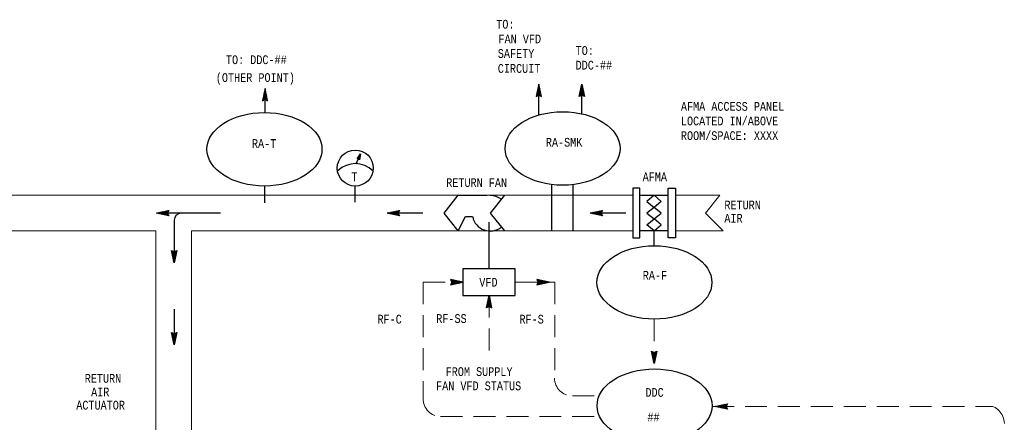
# Model space of a CAD drawing. Header units: inches. Extents: x 3.2 to 32.1, y 0.4 to 18.7.
# Tile 5 of 6: x 10.1 to 21.3, y 14.1 to 18.7. Entities that reach past the tile are written whole.
import ezdxf
from ezdxf.enums import TextEntityAlignment as Align

# ---------------------------------------------------------------- set-up
doc = ezdxf.new("R2010")
doc.units = ezdxf.units.IN
doc.header["$MEASUREMENT"] = 0
doc.linetypes.add('HIDDEN', pattern=[0.375, 0.25, -0.125])
for name, color, linetype, lineweight in [('M-ANNO-SYMB', 6, 'Continuous', 30), ('M-ANNO-TEXT', 2, 'Continuous', 30), ('M-DIAG-GRPH', 6, 'Continuous', 13)]:
    doc.layers.add(name, color=color, linetype=linetype, lineweight=lineweight)
doc.styles.add('CONTROLTXT', font='monotxt.shx')

msp = doc.modelspace()

# ---------------------------------------------------------------- linework, layer by layer
at = {"layer": 'M-ANNO-SYMB', "linetype": 'Continuous'}
for p, q in [((16.039, 17.978), (16.009, 17.838)), ((16.029, 17.931), (16.046, 17.948)), ((16.031, 17.941), (16.052, 17.92)), ((16.032, 17.944), (16.044, 17.956)), ((16.033, 17.949), (16.049, 17.934)), ((16.035, 17.958), (16.042, 17.965)), ((16.035, 17.958), (16.046, 17.947)), ((16.037, 17.967), (16.043, 17.961)), ((16.038, 17.971), (16.04, 17.974)), ((16.069, 17.838), (16.039, 17.978)), ((16.039, 17.976), (16.04, 17.974)), ((16.501, 17.838), (16.531, 17.978)), ((16.539, 17.941), (16.518, 17.92)), ((16.537, 17.949), (16.521, 17.934)), ((16.535, 17.958), (16.524, 17.947)), ((16.541, 17.931), (16.524, 17.948)), ((16.538, 17.944), (16.526, 17.956)), ((16.533, 17.967), (16.527, 17.961)), ((16.535, 17.958), (16.528, 17.965)), ((16.531, 17.976), (16.53, 17.974)), ((16.532, 17.971), (16.53, 17.974)), ((16.531, 17.978), (16.561, 17.838)), ((12.922, 17.926), (12.892, 17.786)), ((12.895, 17.798), (12.94, 17.843)), ((12.895, 17.788), (12.942, 17.835)), ((12.898, 17.812), (12.938, 17.852)), ((12.901, 17.825), (12.936, 17.861)), ((12.901, 17.828), (12.932, 17.796)), ((12.903, 17.836), (12.952, 17.787)), ((12.904, 17.839), (12.934, 17.87)), ((12.905, 17.845), (12.949, 17.801)), ((12.906, 17.852), (12.933, 17.879)), ((12.907, 17.854), (12.946, 17.814)), ((12.909, 17.866), (12.931, 17.887)), ((12.909, 17.863), (12.943, 17.828)), ((12.911, 17.871), (12.941, 17.841)), ((12.912, 17.879), (12.929, 17.896)), ((12.912, 17.88), (12.938, 17.855)), ((12.914, 17.889), (12.935, 17.868)), ((12.952, 17.786), (12.922, 17.926)), ((16.009, 17.838), (16.039, 17.853)), ((16.011, 17.844), (16.014, 17.841)), ((16.012, 17.85), (16.057, 17.895)), ((16.012, 17.84), (16.059, 17.886)), ((16.013, 17.853), (16.021, 17.844)), ((16.014, 17.862), (16.029, 17.848)), ((16.015, 17.863), (16.055, 17.904)), ((16.016, 17.871), (16.036, 17.851)), ((16.018, 17.877), (16.053, 17.913)), ((16.018, 17.879), (16.049, 17.848)), ((16.02, 17.888), (16.069, 17.839)), ((16.021, 17.89), (16.051, 17.921)), ((16.022, 17.897), (16.066, 17.853)), ((16.023, 17.904), (16.05, 17.93)), ((16.024, 17.906), (16.063, 17.866)), ((16.026, 17.917), (16.048, 17.939)), ((16.026, 17.914), (16.06, 17.88)), ((16.028, 17.923), (16.058, 17.893)), ((16.029, 17.932), (16.055, 17.907)), ((16.033, 17.85), (16.061, 17.878)), ((16.039, 17.853), (16.069, 17.838)), ((16.044, 17.851), (16.063, 17.869)), ((16.051, 17.847), (16.065, 17.86)), ((16.058, 17.844), (16.066, 17.852)), ((16.066, 17.84), (16.068, 17.843)), ((16.55, 17.888), (16.501, 17.839)), ((16.531, 17.853), (16.501, 17.838)), ((16.505, 17.84), (16.502, 17.843)), ((16.548, 17.897), (16.504, 17.853)), ((16.512, 17.844), (16.504, 17.852)), ((16.519, 17.847), (16.506, 17.86)), ((16.546, 17.906), (16.507, 17.866)), ((16.526, 17.851), (16.507, 17.869)), ((16.537, 17.85), (16.509, 17.878)), ((16.544, 17.914), (16.51, 17.88)), ((16.558, 17.84), (16.511, 17.886)), ((16.543, 17.923), (16.513, 17.893)), ((16.558, 17.85), (16.513, 17.895)), ((16.541, 17.932), (16.515, 17.907)), ((16.555, 17.863), (16.515, 17.904)), ((16.553, 17.877), (16.517, 17.913)), ((16.55, 17.89), (16.519, 17.921)), ((16.547, 17.904), (16.521, 17.93)), ((16.552, 17.879), (16.521, 17.848)), ((16.544, 17.917), (16.522, 17.939)), ((16.561, 17.838), (16.531, 17.853)), ((16.554, 17.871), (16.534, 17.851)), ((16.556, 17.862), (16.542, 17.848)), ((16.558, 17.853), (16.549, 17.844)), ((16.559, 17.844), (16.556, 17.841)), ((12.892, 17.786), (12.922, 17.801)), ((12.894, 17.793), (12.897, 17.789)), ((12.896, 17.801), (12.904, 17.793)), ((12.897, 17.81), (12.912, 17.796)), ((12.899, 17.819), (12.919, 17.8)), ((12.916, 17.798), (12.944, 17.826)), ((12.922, 17.801), (12.952, 17.786)), ((12.927, 17.799), (12.946, 17.817)), ((12.934, 17.795), (12.948, 17.809)), ((12.941, 17.792), (12.949, 17.8)), ((12.949, 17.788), (12.951, 17.791)), ((13.97, 17.128), (14.011, 17.184)), ((14.006, 17.158), (13.986, 17.15)), ((14.007, 17.162), (13.99, 17.156)), ((14, 17.129), (13.99, 17.155)), ((14.001, 17.135), (13.992, 17.158)), ((14.008, 17.166), (13.994, 17.161)), ((14.002, 17.142), (13.995, 17.162)), ((14.011, 17.184), (13.997, 17.117)), ((14.004, 17.148), (13.997, 17.165)), ((14.008, 17.17), (13.998, 17.167)), ((14.005, 17.155), (14, 17.169)), ((14.009, 17.175), (14.002, 17.172)), ((14.007, 17.161), (14.003, 17.172)), ((14.008, 17.168), (14.005, 17.176)), ((13.987, 17.129), (13.97, 17.128)), ((14.002, 17.141), (13.971, 17.129)), ((13.976, 17.129), (13.974, 17.134)), ((14.003, 17.145), (13.975, 17.134)), ((13.98, 17.129), (13.977, 17.137)), ((14.004, 17.149), (13.979, 17.14)), ((13.984, 17.129), (13.979, 17.141)), ((14.001, 17.137), (13.981, 17.129)), ((13.989, 17.127), (13.982, 17.144)), ((14.005, 17.153), (13.983, 17.145)), ((13.996, 17.118), (13.985, 17.148)), ((13.998, 17.122), (13.987, 17.151)), ((13.997, 17.117), (13.987, 17.129)), ((14, 17.132), (13.988, 17.128)), ((13.999, 17.128), (13.99, 17.125)), ((13.998, 17.124), (13.993, 17.122)), ((13.998, 17.12), (13.995, 17.119)), ((13.943, 16.82), (13.943, 16.633)), ((16.189, 16.307), (16.189, 16.835)), ((16.432, 16.307), (16.432, 16.832)), ((12.916, 16.818), (12.916, 16.628)), ((11.686, 16.51), (11.826, 16.54)), ((12.414, 16.51), (11.686, 16.51)), ((11.826, 16.48), (11.686, 16.51)), ((11.688, 16.511), (11.69, 16.509)), ((11.692, 16.511), (11.69, 16.509)), ((11.697, 16.512), (11.703, 16.506)), ((11.706, 16.514), (11.699, 16.507)), ((11.706, 16.514), (11.717, 16.503)), ((11.719, 16.517), (11.708, 16.505)), ((11.715, 16.516), (11.73, 16.5)), ((11.733, 16.52), (11.716, 16.503)), ((11.723, 16.518), (11.744, 16.497)), ((11.747, 16.523), (11.725, 16.502)), ((11.732, 16.52), (11.757, 16.495)), ((11.76, 16.526), (11.734, 16.5)), ((11.741, 16.522), (11.771, 16.492)), ((11.774, 16.529), (11.742, 16.498)), ((11.75, 16.524), (11.784, 16.489)), ((11.787, 16.532), (11.751, 16.496)), ((11.758, 16.525), (11.798, 16.486)), ((11.801, 16.535), (11.76, 16.494)), ((11.767, 16.527), (11.811, 16.483)), ((11.814, 16.537), (11.769, 16.492)), ((11.776, 16.529), (11.825, 16.48)), ((11.824, 16.537), (11.778, 16.49)), ((11.785, 16.531), (11.816, 16.5)), ((11.814, 16.516), (11.786, 16.488)), ((11.793, 16.533), (11.813, 16.514)), ((11.813, 16.505), (11.795, 16.487)), ((11.802, 16.535), (11.816, 16.521)), ((11.817, 16.498), (11.804, 16.485)), ((11.826, 16.54), (11.811, 16.51)), ((11.811, 16.537), (11.82, 16.528)), ((11.811, 16.51), (11.826, 16.48)), ((11.82, 16.491), (11.812, 16.483)), ((11.82, 16.539), (11.823, 16.535)), ((11.824, 16.484), (11.821, 16.481)), ((14.313, 16.51), (14.453, 16.54)), ((14.718, 16.51), (14.313, 16.51)), ((14.453, 16.48), (14.313, 16.51)), ((14.316, 16.511), (14.317, 16.509)), ((14.32, 16.511), (14.317, 16.509)), ((14.324, 16.512), (14.331, 16.506)), ((14.333, 16.514), (14.326, 16.507)), ((14.333, 16.514), (14.344, 16.503)), ((14.347, 16.517), (14.335, 16.505)), ((14.342, 16.516), (14.358, 16.5)), ((14.36, 16.52), (14.343, 16.503)), ((14.351, 16.518), (14.371, 16.497)), ((14.374, 16.523), (14.352, 16.502)), ((14.359, 16.52), (14.385, 16.495)), ((14.387, 16.526), (14.361, 16.5)), ((14.368, 16.522), (14.398, 16.492)), ((14.401, 16.529), (14.37, 16.498)), ((14.377, 16.524), (14.412, 16.489)), ((14.414, 16.532), (14.378, 16.496)), ((14.385, 16.525), (14.425, 16.486)), ((14.428, 16.535), (14.387, 16.494)), ((14.394, 16.527), (14.439, 16.483)), ((14.441, 16.537), (14.396, 16.492)), ((14.403, 16.529), (14.452, 16.48)), ((14.452, 16.537), (14.405, 16.49)), ((14.412, 16.531), (14.443, 16.5)), ((14.441, 16.516), (14.413, 16.488)), ((14.42, 16.533), (14.44, 16.514)), ((14.44, 16.505), (14.422, 16.487)), ((14.429, 16.535), (14.443, 16.521)), ((14.444, 16.498), (14.431, 16.485)), ((14.453, 16.54), (14.438, 16.51)), ((14.438, 16.537), (14.447, 16.528)), ((14.438, 16.51), (14.453, 16.48)), ((14.448, 16.491), (14.44, 16.483)), ((14.447, 16.539), (14.45, 16.535)), ((14.451, 16.484), (14.448, 16.481)), ((16.624, 16.51), (16.764, 16.54)), ((17.029, 16.51), (16.624, 16.51)), ((16.764, 16.48), (16.624, 16.51)), ((16.626, 16.511), (16.628, 16.509)), ((16.63, 16.511), (16.628, 16.509)), ((16.635, 16.512), (16.641, 16.506)), ((16.644, 16.514), (16.637, 16.507)), ((16.644, 16.514), (16.655, 16.503)), ((16.657, 16.517), (16.645, 16.505)), ((16.652, 16.516), (16.668, 16.5)), ((16.671, 16.52), (16.654, 16.503)), ((16.661, 16.518), (16.682, 16.497)), ((16.684, 16.523), (16.663, 16.502)), ((16.67, 16.52), (16.695, 16.495)), ((16.698, 16.526), (16.672, 16.5)), ((16.679, 16.522), (16.709, 16.492)), ((16.711, 16.529), (16.68, 16.498)), ((16.687, 16.524), (16.722, 16.489)), ((16.725, 16.532), (16.689, 16.496)), ((16.696, 16.525), (16.736, 16.486)), ((16.738, 16.535), (16.698, 16.494)), ((16.705, 16.527), (16.749, 16.483)), ((16.752, 16.537), (16.707, 16.492)), ((16.714, 16.529), (16.763, 16.48)), ((16.762, 16.537), (16.715, 16.49)), ((16.722, 16.531), (16.754, 16.5)), ((16.752, 16.516), (16.724, 16.488)), ((16.731, 16.533), (16.75, 16.514)), ((16.751, 16.505), (16.733, 16.487)), ((16.74, 16.535), (16.754, 16.521)), ((16.755, 16.498), (16.741, 16.485)), ((16.764, 16.54), (16.749, 16.51)), ((16.749, 16.537), (16.757, 16.528)), ((16.749, 16.51), (16.764, 16.48)), ((16.758, 16.491), (16.75, 16.483)), ((16.757, 16.539), (16.761, 16.535)), ((16.762, 16.484), (16.759, 16.481)), ((11.888, 16.429), (11.888, 15.943)), ((17.352, 16.138), (17.352, 16.307)), ((11.888, 15.943), (11.858, 16.083)), ((11.858, 16.083), (11.888, 16.068)), ((11.86, 16.077), (11.863, 16.08)), ((11.861, 16.081), (11.908, 16.035)), ((11.861, 16.071), (11.906, 16.026)), ((11.862, 16.068), (11.87, 16.077)), ((11.863, 16.059), (11.878, 16.073)), ((11.864, 16.058), (11.904, 16.017)), ((11.865, 16.05), (11.885, 16.07)), ((11.867, 16.042), (11.898, 16.073)), ((11.867, 16.044), (11.902, 16.008)), ((11.869, 16.033), (11.918, 16.082)), ((11.871, 16.024), (11.915, 16.068)), ((11.873, 16.015), (11.912, 16.055)), ((11.875, 16.007), (11.909, 16.041)), ((11.882, 16.071), (11.91, 16.043)), ((11.918, 16.083), (11.888, 15.943)), ((11.888, 16.068), (11.918, 16.083)), ((11.893, 16.07), (11.912, 16.052)), ((11.9, 16.074), (11.914, 16.061)), ((11.907, 16.077), (11.915, 16.069)), ((11.915, 16.081), (11.917, 16.078)), ((11.87, 16.031), (11.9, 16)), ((11.872, 16.017), (11.899, 15.991)), ((11.875, 16.004), (11.897, 15.982)), ((11.877, 15.998), (11.907, 16.028)), ((11.878, 15.989), (11.904, 16.014)), ((11.878, 15.99), (11.895, 15.973)), ((11.88, 15.98), (11.901, 16.001)), ((11.881, 15.977), (11.893, 15.965)), ((11.882, 15.972), (11.898, 15.987)), ((11.884, 15.963), (11.895, 15.974)), ((11.884, 15.963), (11.891, 15.956)), ((11.886, 15.954), (11.892, 15.96)), ((11.887, 15.95), (11.889, 15.947)), ((11.888, 15.945), (11.889, 15.947)), ((15.175, 15.722), (15.035, 15.752)), ((15.035, 15.752), (15.05, 15.722)), ((15.035, 15.692), (15.175, 15.722)), ((15.05, 15.722), (15.035, 15.692)), ((15.036, 15.749), (15.083, 15.702)), ((15.085, 15.741), (15.036, 15.692)), ((15.041, 15.751), (15.037, 15.747)), ((15.04, 15.703), (15.048, 15.695)), ((15.05, 15.749), (15.041, 15.74)), ((15.058, 15.747), (15.044, 15.733)), ((15.044, 15.71), (15.057, 15.697)), ((15.076, 15.743), (15.045, 15.712)), ((15.046, 15.749), (15.092, 15.704)), ((15.047, 15.728), (15.074, 15.7)), ((15.047, 15.717), (15.066, 15.699)), ((15.067, 15.745), (15.048, 15.726)), ((15.093, 15.739), (15.049, 15.695)), ((15.06, 15.747), (15.1, 15.706)), ((15.102, 15.737), (15.063, 15.698)), ((15.073, 15.744), (15.109, 15.708)), ((15.111, 15.736), (15.076, 15.701)), ((15.087, 15.741), (15.118, 15.71)), ((15.12, 15.734), (15.09, 15.704)), ((15.1, 15.738), (15.127, 15.712)), ((15.128, 15.732), (15.103, 15.707)), ((15.114, 15.735), (15.135, 15.714)), ((15.137, 15.73), (15.117, 15.709)), ((15.127, 15.732), (15.144, 15.715)), ((15.146, 15.728), (15.13, 15.712)), ((15.141, 15.729), (15.153, 15.717)), ((15.155, 15.726), (15.144, 15.715)), ((15.154, 15.726), (15.162, 15.719)), ((15.163, 15.724), (15.157, 15.718)), ((15.168, 15.723), (15.17, 15.721)), ((15.172, 15.723), (15.171, 15.721)), ((16.016, 15.752), (16.031, 15.722)), ((16.031, 15.722), (16.016, 15.692)), ((16.157, 15.722), (16.017, 15.752)), ((16.017, 15.749), (16.064, 15.702)), ((16.066, 15.741), (16.017, 15.692)), ((16.017, 15.692), (16.157, 15.722)), ((16.022, 15.751), (16.019, 15.747)), ((16.021, 15.703), (16.029, 15.695)), ((16.031, 15.749), (16.022, 15.74)), ((16.025, 15.71), (16.038, 15.697)), ((16.04, 15.747), (16.026, 15.733)), ((16.057, 15.743), (16.026, 15.712)), ((16.028, 15.749), (16.073, 15.704)), ((16.028, 15.728), (16.056, 15.7)), ((16.049, 15.745), (16.029, 15.726)), ((16.029, 15.717), (16.047, 15.699)), ((16.075, 15.739), (16.03, 15.695)), ((16.041, 15.747), (16.082, 15.706)), ((16.084, 15.737), (16.044, 15.698)), ((16.055, 15.744), (16.091, 15.708)), ((16.092, 15.736), (16.057, 15.701)), ((16.068, 15.741), (16.099, 15.71)), ((16.101, 15.734), (16.071, 15.704)), ((16.082, 15.738), (16.108, 15.712)), ((16.11, 15.732), (16.084, 15.707)), ((16.095, 15.735), (16.117, 15.714)), ((16.118, 15.73), (16.098, 15.709)), ((16.109, 15.732), (16.126, 15.715)), ((16.127, 15.728), (16.111, 15.712)), ((16.122, 15.729), (16.134, 15.717)), ((16.136, 15.726), (16.125, 15.715)), ((16.136, 15.726), (16.143, 15.719)), ((16.145, 15.724), (16.138, 15.718)), ((16.149, 15.723), (16.152, 15.721)), ((16.153, 15.723), (16.152, 15.721)), ((15.037, 15.696), (15.039, 15.693)), ((16.018, 15.696), (16.021, 15.693)), ((15.443, 15.43), (15.473, 15.57)), ((15.492, 15.48), (15.443, 15.431)), ((15.49, 15.489), (15.446, 15.444)), ((15.488, 15.497), (15.449, 15.458)), ((15.486, 15.506), (15.452, 15.471)), ((15.5, 15.431), (15.453, 15.478)), ((15.484, 15.515), (15.454, 15.485)), ((15.5, 15.442), (15.455, 15.487)), ((15.483, 15.523), (15.457, 15.498)), ((15.497, 15.455), (15.457, 15.496)), ((15.494, 15.469), (15.459, 15.504)), ((15.481, 15.532), (15.46, 15.512)), ((15.491, 15.482), (15.461, 15.513)), ((15.489, 15.496), (15.462, 15.522)), ((15.479, 15.541), (15.463, 15.525)), ((15.486, 15.509), (15.464, 15.531)), ((15.477, 15.55), (15.466, 15.539)), ((15.483, 15.523), (15.466, 15.539)), ((15.48, 15.536), (15.468, 15.548)), ((15.475, 15.558), (15.469, 15.552)), ((15.477, 15.55), (15.47, 15.557)), ((15.473, 15.567), (15.472, 15.566)), ((15.474, 15.563), (15.472, 15.565)), ((15.473, 15.57), (15.503, 15.43)), ((11.888, 15.416), (11.888, 15.011)), ((15.473, 15.445), (15.443, 15.43)), ((15.446, 15.432), (15.444, 15.434)), ((15.454, 15.435), (15.446, 15.443)), ((15.461, 15.439), (15.447, 15.452)), ((15.468, 15.442), (15.449, 15.461)), ((15.479, 15.442), (15.451, 15.469)), ((15.494, 15.471), (15.463, 15.44)), ((15.503, 15.43), (15.473, 15.445)), ((15.496, 15.462), (15.476, 15.443)), ((15.498, 15.454), (15.483, 15.439)), ((15.499, 15.445), (15.491, 15.436)), ((15.501, 15.436), (15.498, 15.432)), ((11.888, 15.011), (11.858, 15.151)), ((11.858, 15.151), (11.888, 15.136)), ((11.86, 15.145), (11.863, 15.149)), ((11.861, 15.15), (11.908, 15.103)), ((11.861, 15.139), (11.906, 15.094)), ((11.862, 15.136), (11.87, 15.145)), ((11.863, 15.127), (11.878, 15.141)), ((11.865, 15.119), (11.885, 15.138)), ((11.867, 15.11), (11.898, 15.141)), ((11.869, 15.101), (11.918, 15.15)), ((11.871, 15.092), (11.915, 15.137)), ((11.882, 15.139), (11.91, 15.111)), ((11.918, 15.151), (11.888, 15.011)), ((11.888, 15.136), (11.918, 15.151)), ((11.893, 15.139), (11.912, 15.12)), ((11.9, 15.142), (11.914, 15.129)), ((11.907, 15.146), (11.915, 15.138)), ((11.915, 15.149), (11.917, 15.146)), ((11.864, 15.126), (11.904, 15.085)), ((11.867, 15.112), (11.902, 15.077)), ((11.87, 15.099), (11.9, 15.068)), ((11.872, 15.085), (11.899, 15.059)), ((11.873, 15.084), (11.912, 15.123)), ((11.875, 15.075), (11.909, 15.11)), ((11.875, 15.072), (11.897, 15.05)), ((11.877, 15.066), (11.907, 15.096)), ((11.878, 15.057), (11.904, 15.083)), ((11.878, 15.058), (11.895, 15.042)), ((11.88, 15.049), (11.901, 15.069)), ((11.881, 15.045), (11.893, 15.033)), ((11.882, 15.04), (11.898, 15.056)), ((11.884, 15.031), (11.895, 15.042)), ((11.884, 15.031), (11.891, 15.024)), ((11.886, 15.022), (11.892, 15.029)), ((11.887, 15.018), (11.889, 15.015)), ((11.888, 15.014), (11.889, 15.015)), ((17.352, 14.796), (17.322, 14.936)), ((17.322, 14.936), (17.352, 14.921)), ((17.324, 14.93), (17.328, 14.934)), ((17.325, 14.935), (17.372, 14.888)), ((17.325, 14.925), (17.37, 14.879)), ((17.326, 14.921), (17.335, 14.93)), ((17.328, 14.913), (17.342, 14.927)), ((17.329, 14.904), (17.349, 14.923)), ((17.331, 14.895), (17.363, 14.927)), ((17.333, 14.886), (17.382, 14.936)), ((17.335, 14.878), (17.379, 14.922)), ((17.346, 14.924), (17.374, 14.897)), ((17.382, 14.936), (17.352, 14.796)), ((17.352, 14.921), (17.382, 14.936)), ((17.357, 14.924), (17.376, 14.905)), ((17.365, 14.927), (17.378, 14.914)), ((17.372, 14.931), (17.38, 14.923)), ((17.379, 14.931), (17.381, 14.928)), ((17.328, 14.911), (17.368, 14.871)), ((17.331, 14.898), (17.366, 14.862)), ((17.334, 14.884), (17.365, 14.853)), ((17.337, 14.869), (17.376, 14.908)), ((17.337, 14.871), (17.363, 14.844)), ((17.339, 14.86), (17.374, 14.895)), ((17.339, 14.857), (17.361, 14.836)), ((17.341, 14.851), (17.371, 14.881)), ((17.342, 14.844), (17.359, 14.827)), ((17.343, 14.843), (17.368, 14.868)), ((17.344, 14.834), (17.365, 14.854)), ((17.345, 14.83), (17.357, 14.818)), ((17.346, 14.825), (17.362, 14.841)), ((17.348, 14.816), (17.359, 14.827)), ((17.348, 14.817), (17.355, 14.809)), ((17.35, 14.808), (17.356, 14.814)), ((17.351, 14.803), (17.353, 14.801)), ((17.352, 14.796), (17.353, 14.797)), ((18.049, 14.309), (18.189, 14.339)), ((18.189, 14.279), (18.049, 14.309)), ((18.051, 14.309), (18.053, 14.308)), ((18.055, 14.31), (18.053, 14.308)), ((18.06, 14.311), (18.066, 14.305)), ((18.069, 14.313), (18.062, 14.306)), ((18.069, 14.313), (18.08, 14.302)), ((18.082, 14.316), (18.07, 14.304)), ((18.077, 14.315), (18.093, 14.299)), ((18.096, 14.319), (18.079, 14.302)), ((18.086, 14.317), (18.107, 14.296)), ((18.109, 14.322), (18.088, 14.3)), ((18.095, 14.319), (18.12, 14.293)), ((18.123, 14.325), (18.097, 14.298)), ((18.104, 14.32), (18.134, 14.29)), ((18.136, 14.327), (18.105, 14.297)), ((18.112, 14.322), (18.147, 14.288)), ((18.15, 14.33), (18.114, 14.295)), ((18.121, 14.324), (18.161, 14.285)), ((18.163, 14.333), (18.123, 14.293)), ((18.13, 14.326), (18.174, 14.282)), ((18.177, 14.336), (18.132, 14.291)), ((18.139, 14.328), (18.188, 14.279)), ((18.187, 14.336), (18.14, 14.289)), ((18.147, 14.33), (18.179, 14.299)), ((18.177, 14.315), (18.149, 14.287)), ((18.156, 14.332), (18.175, 14.312)), ((18.176, 14.304), (18.158, 14.285)), ((18.165, 14.334), (18.179, 14.319)), ((18.18, 14.297), (18.166, 14.283)), ((18.189, 14.339), (18.174, 14.309)), ((18.174, 14.335), (18.182, 14.327)), ((18.174, 14.309), (18.189, 14.279)), ((18.183, 14.29), (18.175, 14.282)), ((18.182, 14.337), (18.186, 14.334)), ((18.187, 14.282), (18.184, 14.28))]:
    msp.add_line(p, q, dxfattribs=at)
at = {"layer": 'M-ANNO-SYMB'}
for p, q in [((16.039, 17.626), (16.039, 17.912)), ((16.531, 17.639), (16.531, 17.912)), ((12.922, 17.654), (12.922, 17.788)), ((13.959, 17.069), (13.984, 17.123))]:
    msp.add_line(p, q, dxfattribs=at)
at = {"layer": 'M-ANNO-SYMB', "color": 6, "linetype": 'Continuous'}
for p, q in [((17.19, 16.712), (17.514, 16.712)), ((15.473, 15.874), (15.473, 16.406)), ((17.514, 16.307), (17.19, 16.307))]:
    msp.add_line(p, q, dxfattribs=at)
at = {"layer": 'M-ANNO-SYMB', "linetype": 'Continuous', "flags": 128}
for points in [[(15.123, 16.307), (14.961, 16.51), (15.123, 16.713), (15.447, 16.713)], [(15.649, 16.713), (15.487, 16.51), (15.649, 16.307)], [(17.352, 16.712), (17.271, 16.642), (17.352, 16.574)], [(17.352, 16.712), (17.433, 16.642), (17.352, 16.574)], [(17.352, 16.574), (17.271, 16.51), (17.352, 16.444), (17.433, 16.51), (17.352, 16.574)], [(15.123, 16.307), (15.204, 16.469), (15.285, 16.469)], [(17.352, 16.307), (17.271, 16.375), (17.352, 16.444)], [(17.352, 16.307), (17.433, 16.375), (17.352, 16.444)]]:
    msp.add_lwpolyline(points, dxfattribs=at)
at = {"layer": 'M-ANNO-SYMB', "color": 6, "linetype": 'Continuous', "flags": 128}
for points in [[(17.19, 16.793), (17.109, 16.793), (17.109, 16.226), (17.19, 16.226), (17.19, 16.793)], [(17.514, 16.793), (17.596, 16.793), (17.596, 16.226), (17.514, 16.226), (17.514, 16.793)]]:
    msp.add_lwpolyline(points, dxfattribs=at)
at = {"layer": 'M-ANNO-SYMB'}
msp.add_circle((13.95, 17.022), 0.205, dxfattribs=at)
msp.add_arc((13.95, 16.788), 0.284, 44.3692, 134.3247, dxfattribs=at)
at = {"layer": 'M-ANNO-SYMB', "linetype": 'Continuous'}
for centre, radius, start, end in [((15.486, 16.508), 0.202, 51.2954, 90), ((11.968, 16.428), 0.081, 90, 180), ((15.486, 16.508), 0.203, 191.5346, 308.7046)]:
    msp.add_arc(centre, radius, start, end, dxfattribs=at)
at = {"layer": 'M-ANNO-SYMB'}
for centre in [(12.916, 17.236), (16.311, 17.245), (17.356, 15.72), (17.358, 14.317)]:
    msp.add_ellipse(centre, major_axis=(0.655, 0), ratio=0.638644, dxfattribs=at)
at = {"layer": 'M-ANNO-SYMB', "linetype": 'Continuous'}
msp.add_3dface([(15.175, 15.57), (15.771, 15.57), (15.771, 15.874), (15.175, 15.874)], dxfattribs=at)
at = {"layer": 'M-DIAG-GRPH', "color": 6, "linetype": 'HIDDEN'}
for p, q in [((14.724, 15.722), (14.724, 14.396)), ((14.724, 15.722), (15.175, 15.722)), ((15.771, 15.722), (16.221, 15.722)), ((16.221, 15.722), (16.221, 14.63)), ((15.473, 15.57), (15.473, 14.83)), ((17.353, 15.302), (17.353, 14.914)), ((16.422, 14.428), (16.728, 14.428)), ((18.013, 14.309), (21.201, 14.309)), ((14.921, 14.194), (16.733, 14.194))]:
    msp.add_line(p, q, dxfattribs=at)
at = {"layer": 'M-DIAG-GRPH', "color": 6, "linetype": 'Continuous', "flags": 128}
for points in [[(17.109, 16.713), (6.653, 16.713), (6.491, 16.51), (6.653, 16.307), (11.679, 16.307), (11.679, 11.452)], [(17.596, 16.712), (18.1, 16.712), (17.938, 16.51), (18.14, 16.307), (17.596, 16.307)], [(12.084, 11.452), (12.084, 16.307), (17.109, 16.307)]]:
    msp.add_lwpolyline(points, dxfattribs=at)
at = {"layer": 'M-DIAG-GRPH', "color": 6, "linetype": 'HIDDEN'}
for centre, start, end in [((16.422, 14.631), 180, 270), ((14.925, 14.397), 180, 270), ((21.138, 14.116), 0, 90)]:
    msp.add_arc(centre, 0.203, start, end, dxfattribs=at)

# ---------------------------------------------------------------- texts
at = {"layer": 'M-ANNO-TEXT', "style": 'CONTROLTXT', "width": 0.8}
for s, p in [('TO:', (15.555, 18.609)), ('FAN VFD', (15.581, 18.442)), ('TO:', (16.459, 18.31)), ('TO: DDC-##', (12.477, 18.205)), ('SAFETY ', (15.573, 18.276)), ('CIRCUIT', (15.573, 18.106)), ('DDC-##', (16.459, 18.143)), ('(OTHER POINT)', (12.362, 18.002)), ('AFMA ACCESS PANEL', (17.658, 17.674)), ('LOCATED IN/ABOVE', (17.658, 17.508)), ('ROOM/SPACE: XXXX', (17.658, 17.341)), ('T', (13.906, 16.872)), ('RF-SS', (14.872, 15.259)), ('FROM SUPPLY ', (14.979, 14.655)), ('FAN VFD STATUS', (14.87, 14.493))]:
    msp.add_text(s, height=0.1, dxfattribs=at).set_placement(p)
at = {"layer": 'M-ANNO-TEXT', "linetype": 'Continuous', "style": 'CONTROLTXT', "width": 0.8}
for s, p in [('RA-T', (12.912, 17.251)), ('RA-SMK', (16.328, 17.265)), ('AFMA', (17.361, 16.872)), ('RETURN FAN', (15.332, 16.806)), ('RA-F', (17.362, 15.751)), ('VFD', (15.466, 15.672)), ('RF-C', (14.341, 15.252)), ('RF-S', (15.958, 15.252)), ('RETURN', (11.077, 14.578)), ('AIR', (11.046, 14.423)), ('DDC', (17.358, 14.418)), ('##', (17.346, 14.139))]:
    msp.add_text(s, height=0.1, dxfattribs=at).set_placement(p, align=Align.CENTER)
for s, p in [('RETURN', (18.153, 16.552)), ('AIR', (18.153, 16.4)), ('ACTUATOR', (10.773, 14.273))]:
    msp.add_text(s, height=0.1, dxfattribs=at).set_placement(p)

doc.saveas('drawing.dxf')
